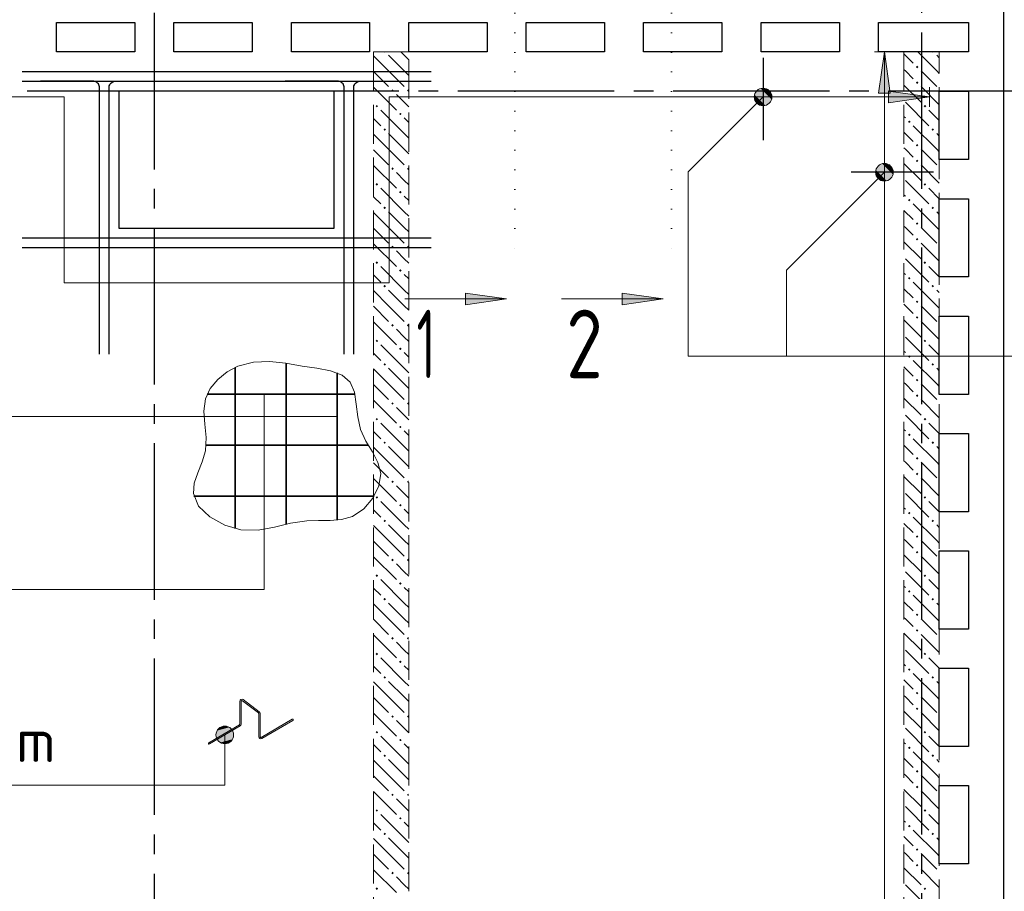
# Model space of a CAD drawing. Header units: millimetres. Extents: x 0 to 45010, y 0 to 29700.
# Tile 5 of 13: x 9422 to 14452, y 19360 to 23815. Entities that reach past the tile are written whole.
import ezdxf

# ---------------------------------------------------------------- set-up
doc = ezdxf.new("R2010")
doc.units = ezdxf.units.MM
for name, pattern in [('______2', [270, 200, -70]), ('______5', [1100, 800, -100, 100, -100]), ('______9', [100, 0, -100])]:
    doc.linetypes.add(name, pattern=pattern)
for name, color, linetype, lineweight in [('ЖБ Перекрытие верхний уровень', 7, 'Continuous', 35), ('ЖБ Стена верхний уровень', 7, 'Continuous', 35), ('Обрамление проемов стержнями', 7, 'Continuous', 25), ('Общий01', 7, 'Continuous', 13), ('Оси', 40, '______5', 18), ('Позиционная метка линия выноска', 7, 'Continuous', 13), ('Позиционная метка номер позиции', 7, 'Continuous', 13), ('Узлы символ', 7, 'Continuous', 25)]:
    doc.layers.add(name, color=color, linetype=linetype, lineweight=lineweight)
doc.layers.add('Обрамление П-обр. равн.', color=7, linetype='Continuous', lineweight=25, true_color=0x5f1e0f)
doc.layers.add('Фиксатор', color=7, linetype='Continuous', lineweight=13, true_color=0x494949)
doc.styles.add('ISOCPEUR', font='txt')

msp = doc.modelspace()

# ---------------------------------------------------------------- hatches: boundary and pattern name
at = {"layer": 'ЖБ Стена верхний уровень', "linetype": 'Continuous', "lineweight": 18, "transparency": 33554687}
for points in [[(11290.3, 23650), (11287, 23646.6), (11283.6, 23650)], [(14090.3, 23650), (14087, 23646.6), (14083.6, 23650)], [(14000.5, 23573.1), (14007, 23579.6), (14013.4, 23573.1), (14007, 23566.6)], [(14000.5, 23493.1), (14007, 23499.6), (14013.4, 23493.1), (14007, 23486.6)], [(11320.5, 23453.1), (11326.9, 23459.6), (11333.4, 23453.1), (11326.9, 23446.6)], [(11400.5, 23453.1), (11407, 23459.6), (11410, 23456.6), (11410, 23449.7), (11407, 23446.6)], [(11240.4, 23373.1), (11246.9, 23379.6), (11253.4, 23373.1), (11246.9, 23366.6)], [(14040.4, 23373.1), (14046.9, 23379.6), (14053.5, 23373.1), (14046.9, 23366.6)], [(11360.4, 23333.1), (11366.9, 23339.6), (11373.5, 23333.1), (11366.9, 23326.6)], [(13960.4, 23293.1), (13966.9, 23299.6), (13973.5, 23293.1), (13966.9, 23286.6)], [(11280.5, 23253.1), (11287, 23259.6), (11293.5, 23253.1), (11287, 23246.6)], [(14080.5, 23253.1), (14087, 23259.6), (14093.5, 23253.1), (14087, 23246.6)], [(14000.5, 23173.1), (14007, 23179.6), (14013.4, 23173.1), (14007, 23166.6)], [(14000.5, 23093.1), (14007, 23099.6), (14013.4, 23093.1), (14007, 23086.6)], [(11320.5, 23053.1), (11326.9, 23059.6), (11333.4, 23053.1), (11326.9, 23046.6)], [(11400.5, 23053.1), (11407, 23059.6), (11410, 23056.6), (11410, 23049.7), (11407, 23046.6)], [(11240.4, 22973.1), (11246.9, 22979.6), (11253.4, 22973.1), (11246.9, 22966.6)], [(11360.4, 22933.1), (11366.9, 22939.6), (11373.5, 22933.1), (11366.9, 22926.6)], [(14040.4, 22973.1), (14046.9, 22979.6), (14053.5, 22973.1), (14046.9, 22966.6)], [(13960.4, 22893.1), (13966.9, 22899.6), (13973.5, 22893.1), (13966.9, 22886.6)], [(11280.5, 22853.1), (11287, 22859.6), (11293.5, 22853.1), (11287, 22846.6)], [(14080.5, 22853.1), (14087, 22859.6), (14093.5, 22853.1), (14087, 22846.6)], [(14000.5, 22773.1), (14007, 22779.6), (14013.4, 22773.1), (14007, 22766.6)], [(14000.5, 22693.1), (14007, 22699.6), (14013.4, 22693.1), (14007, 22686.6)], [(11320.5, 22653.1), (11326.9, 22659.6), (11333.4, 22653.1), (11326.9, 22646.6)], [(11400.5, 22653.1), (11407, 22659.6), (11410, 22656.6), (11410, 22649.7), (11407, 22646.6)], [(11240.4, 22573.1), (11246.9, 22579.6), (11253.4, 22573.1), (11246.9, 22566.6)], [(11360.4, 22533.1), (11366.9, 22539.6), (11373.5, 22533.1), (11366.9, 22526.6)], [(14040.4, 22573.1), (14046.9, 22579.6), (14053.5, 22573.1), (14046.9, 22566.6)], [(13960.4, 22493.1), (13966.9, 22499.6), (13973.5, 22493.1), (13966.9, 22486.6)], [(11280.5, 22453.1), (11287, 22459.6), (11293.5, 22453.1), (11287, 22446.6)], [(14080.5, 22453.1), (14087, 22459.6), (14093.5, 22453.1), (14087, 22446.6)], [(14000.5, 22373.1), (14007, 22379.6), (14013.4, 22373.1), (14007, 22366.6)], [(14000.5, 22293.1), (14007, 22299.6), (14013.4, 22293.1), (14007, 22286.6)], [(11320.5, 22253.1), (11326.9, 22259.6), (11333.4, 22253.1), (11326.9, 22246.6)], [(11400.5, 22253.1), (11407, 22259.6), (11410, 22256.6), (11410, 22249.7), (11407, 22246.6)], [(11240.4, 22173.1), (11246.9, 22179.6), (11253.4, 22173.1), (11246.9, 22166.6)], [(11360.4, 22133.1), (11366.9, 22139.6), (11373.5, 22133.1), (11366.9, 22126.6)], [(14040.4, 22173.1), (14046.9, 22179.6), (14053.5, 22173.1), (14046.9, 22166.6)], [(13960.4, 22093.1), (13966.9, 22099.6), (13973.5, 22093.1), (13966.9, 22086.6)], [(11280.5, 22053.1), (11287, 22059.6), (11293.5, 22053.1), (11287, 22046.6)], [(14080.5, 22053.1), (14087, 22059.6), (14093.5, 22053.1), (14087, 22046.6)], [(14000.5, 21973.1), (14007, 21979.6), (14013.4, 21973.1), (14007, 21966.6)], [(14000.5, 21893.1), (14007, 21899.6), (14013.4, 21893.1), (14007, 21886.6)], [(11320.5, 21853.1), (11326.9, 21859.6), (11333.4, 21853.1), (11326.9, 21846.6)], [(11400.5, 21853.1), (11407, 21859.6), (11410, 21856.6), (11410, 21849.7), (11407, 21846.6)], [(11240.4, 21773.1), (11246.9, 21779.6), (11253.4, 21773.1), (11246.9, 21766.6)], [(11360.4, 21733.1), (11366.9, 21739.6), (11373.5, 21733.1), (11366.9, 21726.6)], [(14040.4, 21773.1), (14046.9, 21779.6), (14053.5, 21773.1), (14046.9, 21766.6)], [(13960.4, 21693.1), (13966.9, 21699.6), (13973.5, 21693.1), (13966.9, 21686.6)], [(11280.5, 21653.1), (11287, 21659.6), (11293.5, 21653.1), (11287, 21646.6)], [(14080.5, 21653.1), (14087, 21659.6), (14093.5, 21653.1), (14087, 21646.6)], [(14000.5, 21573.1), (14007, 21579.6), (14013.4, 21573.1), (14007, 21566.6)], [(14000.5, 21493.1), (14007, 21499.6), (14013.4, 21493.1), (14007, 21486.6)], [(11320.5, 21453.1), (11326.9, 21459.6), (11333.4, 21453.1), (11326.9, 21446.6)], [(11400.5, 21453.1), (11407, 21459.6), (11410, 21456.6), (11410, 21449.7), (11407, 21446.6)], [(11240.4, 21373.1), (11246.9, 21379.6), (11253.4, 21373.1), (11246.9, 21366.6)], [(14040.4, 21373.1), (14046.9, 21379.6), (14053.5, 21373.1), (14046.9, 21366.6)], [(11360.4, 21333.1), (11366.9, 21339.6), (11373.5, 21333.1), (11366.9, 21326.6)], [(13960.4, 21293.1), (13966.9, 21299.6), (13973.5, 21293.1), (13966.9, 21286.6)], [(11280.5, 21253.1), (11287, 21259.6), (11293.5, 21253.1), (11287, 21246.6)], [(14080.5, 21253.1), (14087, 21259.6), (14093.5, 21253.1), (14087, 21246.6)], [(14000.5, 21173.1), (14007, 21179.6), (14013.4, 21173.1), (14007, 21166.6)], [(14000.5, 21093.1), (14007, 21099.6), (14013.4, 21093.1), (14007, 21086.6)], [(11320.5, 21053.1), (11326.9, 21059.6), (11333.4, 21053.1), (11326.9, 21046.6)], [(11400.5, 21053.1), (11407, 21059.6), (11410, 21056.6), (11410, 21049.7), (11407, 21046.6)], [(11240.4, 20973.1), (11246.9, 20979.6), (11253.4, 20973.1), (11246.9, 20966.6)], [(14040.4, 20973.1), (14046.9, 20979.6), (14053.5, 20973.1), (14046.9, 20966.6)], [(11360.4, 20933.1), (11366.9, 20939.6), (11373.5, 20933.1), (11366.9, 20926.6)], [(13960.4, 20893.1), (13966.9, 20899.6), (13973.5, 20893.1), (13966.9, 20886.6)], [(11280.5, 20853.1), (11287, 20859.6), (11293.5, 20853.1), (11287, 20846.6)], [(14080.5, 20853.1), (14087, 20859.6), (14093.5, 20853.1), (14087, 20846.6)], [(14000.5, 20773.1), (14007, 20779.6), (14013.4, 20773.1), (14007, 20766.6)], [(14000.5, 20693.1), (14007, 20699.6), (14013.4, 20693.1), (14007, 20686.6)], [(11320.5, 20653.1), (11326.9, 20659.6), (11333.4, 20653.1), (11326.9, 20646.6)], [(11400.5, 20653.1), (11407, 20659.6), (11410, 20656.6), (11410, 20649.7), (11407, 20646.6)], [(11240.4, 20573.1), (11246.9, 20579.6), (11253.4, 20573.1), (11246.9, 20566.6)], [(14040.4, 20573.1), (14046.9, 20579.6), (14053.5, 20573.1), (14046.9, 20566.6)], [(11360.4, 20533.1), (11366.9, 20539.6), (11373.5, 20533.1), (11366.9, 20526.6)], [(13960.4, 20493.1), (13966.9, 20499.6), (13973.5, 20493.1), (13966.9, 20486.6)], [(11280.5, 20453.1), (11287, 20459.6), (11293.5, 20453.1), (11287, 20446.6)], [(14080.5, 20453.1), (14087, 20459.6), (14093.5, 20453.1), (14087, 20446.6)], [(14000.5, 20373.1), (14007, 20379.6), (14013.4, 20373.1), (14007, 20366.6)], [(14000.5, 20293.1), (14007, 20299.6), (14013.4, 20293.1), (14007, 20286.6)], [(11320.5, 20253.1), (11326.9, 20259.6), (11333.4, 20253.1), (11326.9, 20246.6)], [(11400.5, 20253.1), (11407, 20259.6), (11410, 20256.6), (11410, 20249.7), (11407, 20246.6)], [(11240.4, 20173.1), (11246.9, 20179.6), (11253.4, 20173.1), (11246.9, 20166.6)], [(14040.4, 20173.1), (14046.9, 20179.6), (14053.5, 20173.1), (14046.9, 20166.6)], [(11360.4, 20133.1), (11366.9, 20139.6), (11373.5, 20133.1), (11366.9, 20126.6)], [(13960.4, 20093.1), (13966.9, 20099.6), (13973.5, 20093.1), (13966.9, 20086.6)], [(11280.5, 20053.1), (11287, 20059.6), (11293.5, 20053.1), (11287, 20046.6)], [(14080.5, 20053.1), (14087, 20059.6), (14093.5, 20053.1), (14087, 20046.6)], [(14000.5, 19973.1), (14007, 19979.6), (14013.4, 19973.1), (14007, 19966.6)], [(14000.5, 19893.1), (14007, 19899.6), (14013.4, 19893.1), (14007, 19886.6)], [(11320.5, 19853.1), (11326.9, 19859.6), (11333.4, 19853.1), (11326.9, 19846.6)], [(11400.5, 19853.1), (11407, 19859.6), (11410, 19856.6), (11410, 19849.7), (11407, 19846.6)], [(11240.4, 19773.1), (11246.9, 19779.6), (11253.4, 19773.1), (11246.9, 19766.6)], [(14040.4, 19773.1), (14046.9, 19779.6), (14053.5, 19773.1), (14046.9, 19766.6)], [(11360.4, 19733.1), (11366.9, 19739.6), (11373.5, 19733.1), (11366.9, 19726.6)], [(13960.4, 19693.1), (13966.9, 19699.6), (13973.5, 19693.1), (13966.9, 19686.6)], [(11280.5, 19653.1), (11287, 19659.6), (11293.5, 19653.1), (11287, 19646.6)], [(14080.5, 19653.1), (14087, 19659.6), (14093.5, 19653.1), (14087, 19646.6)], [(14000.5, 19573.1), (14007, 19579.6), (14013.4, 19573.1), (14007, 19566.6)], [(14000.5, 19493.1), (14007, 19499.6), (14013.4, 19493.1), (14007, 19486.6)], [(11320.5, 19453.1), (11326.9, 19459.6), (11333.4, 19453.1), (11326.9, 19446.6)], [(11400.5, 19453.1), (11407, 19459.6), (11410, 19456.6), (11410, 19449.7), (11407, 19446.6)], [(11240.4, 19373.1), (11246.9, 19379.6), (11253.4, 19373.1), (11246.9, 19366.6)], [(14040.4, 19373.1), (14046.9, 19379.6), (14053.5, 19373.1), (14046.9, 19366.6)]]:
    msp.add_hatch(color=7, dxfattribs=at).paths.add_polyline_path(points, flags=16)
at = {"layer": 'Позиционная метка линия выноска', "linetype": 'Continuous', "lineweight": 13, "transparency": 33554687}
for points in [[(13870, 23440), (13840, 23650), (13810, 23440)], [(13860, 23390), (14070, 23420), (13860, 23450)]]:
    msp.add_hatch(color=7, dxfattribs=at).paths.add_polyline_path(points)
at = {"layer": 'Позиционная метка номер позиции', "linetype": 'Continuous', "lineweight": 13, "transparency": 33554687}
for points in [[(13251.8, 23388.2), (13188.2, 23451.8), (13176.7, 23431.5)], [(13263.3, 23408.5), (13208.5, 23463.3), (13188.2, 23451.8)], [(13263.3, 23408.5), (13188.2, 23451.8), (13251.8, 23388.2)], [(13263.3, 23431.5), (13231.5, 23463.3), (13208.5, 23463.3)], [(13263.3, 23431.5), (13208.5, 23463.3), (13263.3, 23408.5)], [(13231.5, 23463.3), (13263.3, 23431.5), (13251.8, 23451.8)], [(13251.8, 23388.2), (13176.7, 23431.5), (13231.5, 23376.7)], [(13231.5, 23376.7), (13176.7, 23431.5), (13176.7, 23408.5)], [(13231.5, 23376.7), (13176.7, 23408.5), (13208.5, 23376.7)], [(13208.5, 23376.7), (13176.7, 23408.5), (13188.2, 23388.2)], [(13871.8, 23003.2), (13808.2, 23066.8), (13796.7, 23046.5)], [(13871.8, 23003.2), (13796.7, 23046.5), (13851.5, 22991.7)], [(13851.5, 22991.7), (13796.7, 23046.5), (13796.7, 23023.5)], [(13883.3, 23023.5), (13828.5, 23078.3), (13808.2, 23066.8)], [(13883.3, 23023.5), (13808.2, 23066.8), (13871.8, 23003.2)], [(13883.3, 23046.5), (13851.5, 23078.3), (13828.5, 23078.3)], [(13883.3, 23046.5), (13828.5, 23078.3), (13883.3, 23023.5)], [(13851.5, 23078.3), (13883.3, 23046.5), (13871.8, 23066.8)], [(13851.5, 22991.7), (13796.7, 23023.5), (13828.5, 22991.7)], [(13828.5, 22991.7), (13796.7, 23023.5), (13808.2, 23003.2)], [(10508.7, 20181.8), (10431.3, 20181.8), (10425, 20159.3)], [(10508.7, 20181.8), (10425, 20159.3), (10515, 20159.3)], [(10492.5, 20198), (10447.5, 20198), (10431.3, 20181.8)], [(10492.5, 20198), (10431.3, 20181.8), (10508.7, 20181.8)], [(10447.5, 20198), (10492.5, 20198), (10470, 20204.3)], [(10515, 20159.3), (10425, 20159.3), (10431.3, 20136.8)], [(10515, 20159.3), (10431.3, 20136.8), (10508.7, 20136.8)], [(10508.7, 20136.8), (10431.3, 20136.8), (10447.5, 20120.6)], [(10508.7, 20136.8), (10447.5, 20120.6), (10492.5, 20120.6)], [(10492.5, 20120.6), (10447.5, 20120.6), (10470, 20114.3)]]:
    msp.add_hatch(color=7, dxfattribs=at).paths.add_polyline_path(points)
at = {"layer": 'Узлы символ', "linetype": 'Continuous', "lineweight": 13, "transparency": 33554687}
for points in [[(11699.8, 22418), (11909.8, 22388), (11699.8, 22358)], [(12499.8, 22418), (12709.8, 22388), (12499.8, 22358)]]:
    msp.add_hatch(color=7, dxfattribs=at).paths.add_polyline_path(points, flags=16)

# ---------------------------------------------------------------- linework, layer by layer
at = {"layer": 'ЖБ Перекрытие верхний уровень', "color": 7, "linetype": 'Continuous', "lineweight": 25, "transparency": 33554687}
for p, q in [((14450, 23800), (14450, 25400)), ((9610, 23650), (9610, 23800)), ((9610, 23800), (10010, 23800)), ((10010, 23800), (10010, 23650)), ((10210, 23650), (10210, 23800)), ((10210, 23800), (10610, 23800)), ((10610, 23800), (10610, 23650)), ((10810, 23650), (10810, 23800)), ((10810, 23800), (11210, 23800)), ((11210, 23800), (11210, 23650)), ((11410, 23650), (11410, 23800)), ((11410, 23800), (11810, 23800)), ((11810, 23800), (11810, 23650)), ((12010, 23650), (12010, 23800)), ((12010, 23800), (12410, 23800)), ((12410, 23800), (12410, 23650)), ((12610, 23650), (12610, 23800)), ((12610, 23800), (13010, 23800)), ((13010, 23800), (13010, 23650)), ((13210, 23650), (13210, 23800)), ((13210, 23800), (13610, 23800)), ((13610, 23800), (13610, 23650)), ((13810, 23650), (13810, 23800)), ((13810, 23800), (14270, 23800)), ((14270, 23800), (14270, 23650)), ((14450, 17540), (14450, 23800)), ((10010, 23650), (9610, 23650)), ((10610, 23650), (10210, 23650)), ((11210, 23650), (10810, 23650)), ((11810, 23650), (11410, 23650)), ((12410, 23650), (12010, 23650)), ((13010, 23650), (12610, 23650)), ((13610, 23650), (13210, 23650)), ((14270, 23650), (13810, 23650)), ((11029.3, 23450), (9929.3, 23450)), ((9929.3, 23450), (9929.3, 22750)), ((11029.3, 22750), (11029.3, 23450)), ((14120, 23100), (14120, 23450)), ((14120, 23450), (14270, 23450)), ((14270, 23450), (14270, 23100)), ((14270, 23100), (14120, 23100)), ((14120, 22500), (14120, 22900)), ((14120, 22900), (14270, 22900)), ((14270, 22900), (14270, 22500)), ((9929.3, 22750), (11029.3, 22750)), ((14270, 22500), (14120, 22500)), ((14120, 21900), (14120, 22300)), ((14120, 22300), (14270, 22300)), ((14270, 22300), (14270, 21900)), ((14270, 21900), (14120, 21900)), ((14120, 21300), (14120, 21700)), ((14120, 21700), (14270, 21700)), ((14270, 21700), (14270, 21300)), ((14270, 21300), (14120, 21300)), ((14120, 20700), (14120, 21100)), ((14120, 21100), (14270, 21100)), ((14270, 21100), (14270, 20700)), ((14270, 20700), (14120, 20700)), ((14120, 20100), (14120, 20500)), ((14120, 20500), (14270, 20500)), ((14270, 20500), (14270, 20100)), ((14270, 20100), (14120, 20100)), ((14120, 19500), (14120, 19900)), ((14120, 19900), (14270, 19900)), ((14270, 19900), (14270, 19500)), ((14270, 19500), (14120, 19500))]:
    msp.add_line(p, q, dxfattribs=at)
at = {"layer": 'ЖБ Стена верхний уровень', "color": 251, "linetype": '______2', "lineweight": 13, "true_color": 0x656565, "transparency": 33554687}
for p, q in [((11230, 23650), (11230, 18050)), ((11410, 23650), (11230, 23650)), ((11410, 18550), (11410, 23650)), ((13940, 23650), (13940, 18550)), ((14120, 23650), (13940, 23650)), ((14120, 17870), (14120, 23650))]:
    msp.add_line(p, q, dxfattribs=at)
at = {"layer": 'ЖБ Стена верхний уровень', "color": 9, "linetype": 'Continuous', "lineweight": 18, "true_color": 0xc7c7c7, "transparency": 33554687}
for p, q in [((11387, 23633.1), (11370.1, 23650)), ((14107, 23553.1), (14010.1, 23650)), ((11307, 23553.1), (11230, 23630.1)), ((11307, 23633.1), (11387, 23553.1)), ((11387, 23633.1), (11410, 23610.1)), ((13940, 23640.1), (13987, 23593.1)), ((14107, 23633.1), (14120, 23620.1)), ((11230, 23550.1), (11307, 23473.1)), ((11307, 23553.1), (11387, 23473.1)), ((11387, 23553.1), (11410, 23530.1)), ((13946.9, 23553.1), (13940, 23560.1)), ((13987, 23513.1), (13946.9, 23553.1)), ((14026.9, 23553.1), (14107, 23473.1)), ((14107, 23553.1), (14120, 23540.1)), ((11230, 23470.1), (11346.9, 23353.1)), ((13940, 23480.1), (14026.9, 23393.1)), ((14026.9, 23473.1), (14120, 23380.1)), ((11387, 23393.1), (11346.9, 23433.1)), ((11410, 23370.1), (11387, 23393.1)), ((13946.9, 23393.1), (14066.9, 23273.1)), ((11387, 23233.1), (11266.9, 23353.1)), ((14120, 23300.1), (14066.9, 23353.1)), ((11230, 23310.1), (11266.9, 23273.1)), ((11387, 23313.1), (11410, 23290.1)), ((13940, 23320.1), (13946.9, 23313.1)), ((14107, 23153.1), (13987, 23273.1)), ((11307, 23153.1), (11230, 23230.1)), ((11307, 23233.1), (11387, 23153.1)), ((11387, 23233.1), (11410, 23210.1)), ((13940, 23240.1), (13987, 23193.1)), ((14107, 23233.1), (14120, 23220.1)), ((11230, 23150.1), (11307, 23073.1)), ((11307, 23153.1), (11387, 23073.1)), ((11387, 23153.1), (11410, 23130.1)), ((13946.9, 23153.1), (13940, 23160.1)), ((13987, 23113.1), (13946.9, 23153.1)), ((14026.9, 23153.1), (14107, 23073.1)), ((14107, 23153.1), (14120, 23140.1)), ((11230, 23070.1), (11346.9, 22953.1)), ((13940, 23080.1), (14026.9, 22993.1)), ((14026.9, 23073.1), (14120, 22980.1)), ((11387, 22993.1), (11346.9, 23033.1)), ((11410, 22970.1), (11387, 22993.1)), ((13946.9, 22993.1), (14066.9, 22873.1)), ((11387, 22833.1), (11266.9, 22953.1)), ((14120, 22900.1), (14066.9, 22953.1)), ((11230, 22910.1), (11266.9, 22873.1)), ((11387, 22913.1), (11410, 22890.1)), ((13940, 22920.1), (13946.9, 22913.1)), ((13940, 22840.1), (13987, 22793.1)), ((14107, 22753.1), (13987, 22873.1)), ((11307, 22753.1), (11230, 22830.1)), ((11307, 22833.1), (11387, 22753.1)), ((11387, 22833.1), (11410, 22810.1)), ((14107, 22833.1), (14120, 22820.1)), ((11230, 22750.1), (11307, 22673.1)), ((11307, 22753.1), (11387, 22673.1)), ((11387, 22753.1), (11410, 22730.1)), ((13946.9, 22753.1), (13940, 22760.1)), ((13987, 22713.1), (13946.9, 22753.1)), ((14026.9, 22753.1), (14107, 22673.1)), ((14107, 22753.1), (14120, 22740.1)), ((11230, 22670.1), (11346.9, 22553.1)), ((13940, 22680.1), (14026.9, 22593.1)), ((14026.9, 22673.1), (14120, 22580.1)), ((11387, 22593.1), (11346.9, 22633.1)), ((11410, 22570.1), (11387, 22593.1)), ((13946.9, 22593.1), (14066.9, 22473.1)), ((11387, 22433.1), (11266.9, 22553.1)), ((14120, 22500.1), (14066.9, 22553.1)), ((11230, 22510.1), (11266.9, 22473.1)), ((11387, 22513.1), (11410, 22490.1)), ((13940, 22520.1), (13946.9, 22513.1)), ((13940, 22440.1), (13987, 22393.1)), ((14107, 22353.1), (13987, 22473.1)), ((11307, 22353.1), (11230, 22430.1)), ((11307, 22433.1), (11387, 22353.1)), ((11387, 22433.1), (11410, 22410.1)), ((14107, 22433.1), (14120, 22420.1)), ((11230, 22350.1), (11307, 22273.1)), ((11307, 22353.1), (11387, 22273.1)), ((11387, 22353.1), (11410, 22330.1)), ((13946.9, 22353.1), (13940, 22360.1)), ((13987, 22313.1), (13946.9, 22353.1)), ((14026.9, 22353.1), (14107, 22273.1)), ((14107, 22353.1), (14120, 22340.1)), ((11230, 22270.1), (11346.9, 22153.1)), ((13940, 22280.1), (14026.9, 22193.1)), ((14026.9, 22273.1), (14120, 22180.1)), ((11387, 22193.1), (11346.9, 22233.1)), ((11410, 22170.1), (11387, 22193.1)), ((13946.9, 22193.1), (14066.9, 22073.1)), ((11387, 22033.1), (11266.9, 22153.1)), ((14120, 22100.1), (14066.9, 22153.1)), ((11230, 22110.1), (11266.9, 22073.1)), ((11387, 22113.1), (11410, 22090.1)), ((13940, 22120.1), (13946.9, 22113.1)), ((11307, 22033.1), (11387, 21953.1)), ((11387, 22033.1), (11410, 22010.1)), ((13940, 22040.1), (13987, 21993.1)), ((14107, 21953.1), (13987, 22073.1)), ((14107, 22033.1), (14120, 22020.1)), ((11307, 21953.1), (11230, 22030.1)), ((11230, 21950.1), (11307, 21873.1)), ((11307, 21953.1), (11387, 21873.1)), ((11387, 21953.1), (11410, 21930.1)), ((13946.9, 21953.1), (13940, 21960.1)), ((13987, 21913.1), (13946.9, 21953.1)), ((14026.9, 21953.1), (14107, 21873.1)), ((14107, 21953.1), (14120, 21940.1)), ((11230, 21870.1), (11346.9, 21753.1)), ((11387, 21793.1), (11346.9, 21833.1)), ((13940, 21880.1), (14026.9, 21793.1)), ((14026.9, 21873.1), (14120, 21780.1)), ((11410, 21770.1), (11387, 21793.1)), ((13946.9, 21793.1), (14066.9, 21673.1)), ((11387, 21633.1), (11266.9, 21753.1)), ((14120, 21700.1), (14066.9, 21753.1)), ((11230, 21710.1), (11266.9, 21673.1)), ((11387, 21713.1), (11410, 21690.1)), ((13940, 21720.1), (13946.9, 21713.1)), ((11307, 21633.1), (11387, 21553.1)), ((11387, 21633.1), (11410, 21610.1)), ((13940, 21640.1), (13987, 21593.1)), ((14107, 21553.1), (13987, 21673.1)), ((14107, 21633.1), (14120, 21620.1)), ((11307, 21553.1), (11230, 21630.1)), ((11230, 21550.1), (11307, 21473.1)), ((11307, 21553.1), (11387, 21473.1)), ((11387, 21553.1), (11410, 21530.1)), ((13946.9, 21553.1), (13940, 21560.1)), ((13987, 21513.1), (13946.9, 21553.1)), ((14026.9, 21553.1), (14107, 21473.1)), ((14107, 21553.1), (14120, 21540.1)), ((13940, 21480.1), (14026.9, 21393.1)), ((11230, 21470.1), (11346.9, 21353.1)), ((11387, 21393.1), (11346.9, 21433.1)), ((14026.9, 21473.1), (14120, 21380.1)), ((11410, 21370.1), (11387, 21393.1)), ((13946.9, 21393.1), (14066.9, 21273.1)), ((11387, 21233.1), (11266.9, 21353.1)), ((14120, 21300.1), (14066.9, 21353.1)), ((11230, 21310.1), (11266.9, 21273.1)), ((11387, 21313.1), (11410, 21290.1)), ((13940, 21320.1), (13946.9, 21313.1)), ((11307, 21153.1), (11230, 21230.1)), ((11307, 21233.1), (11387, 21153.1)), ((11387, 21233.1), (11410, 21210.1)), ((13940, 21240.1), (13987, 21193.1)), ((14107, 21153.1), (13987, 21273.1)), ((14107, 21233.1), (14120, 21220.1)), ((11230, 21150.1), (11307, 21073.1)), ((11307, 21153.1), (11387, 21073.1)), ((11387, 21153.1), (11410, 21130.1)), ((13946.9, 21153.1), (13940, 21160.1)), ((13987, 21113.1), (13946.9, 21153.1)), ((14026.9, 21153.1), (14107, 21073.1)), ((14107, 21153.1), (14120, 21140.1)), ((13940, 21080.1), (14026.9, 20993.1)), ((11230, 21070.1), (11346.9, 20953.1)), ((11387, 20993.1), (11346.9, 21033.1)), ((14026.9, 21073.1), (14120, 20980.1)), ((11410, 20970.1), (11387, 20993.1)), ((13946.9, 20993.1), (14066.9, 20873.1)), ((11387, 20833.1), (11266.9, 20953.1)), ((14120, 20900.1), (14066.9, 20953.1)), ((11230, 20910.1), (11266.9, 20873.1)), ((11387, 20913.1), (11410, 20890.1)), ((13940, 20920.1), (13946.9, 20913.1)), ((11307, 20753.1), (11230, 20830.1)), ((11307, 20833.1), (11387, 20753.1)), ((11387, 20833.1), (11410, 20810.1)), ((13940, 20840.1), (13987, 20793.1)), ((14107, 20753.1), (13987, 20873.1)), ((14107, 20833.1), (14120, 20820.1)), ((11230, 20750.1), (11307, 20673.1)), ((11307, 20753.1), (11387, 20673.1)), ((11387, 20753.1), (11410, 20730.1)), ((13946.9, 20753.1), (13940, 20760.1)), ((13987, 20713.1), (13946.9, 20753.1)), ((14026.9, 20753.1), (14107, 20673.1)), ((14107, 20753.1), (14120, 20740.1)), ((13940, 20680.1), (14026.9, 20593.1)), ((11230, 20670.1), (11346.9, 20553.1)), ((11387, 20593.1), (11346.9, 20633.1)), ((14026.9, 20673.1), (14120, 20580.1)), ((11410, 20570.1), (11387, 20593.1)), ((13946.9, 20593.1), (14066.9, 20473.1)), ((11387, 20433.1), (11266.9, 20553.1)), ((14120, 20500.1), (14066.9, 20553.1)), ((11230, 20510.1), (11266.9, 20473.1)), ((11387, 20513.1), (11410, 20490.1)), ((13940, 20520.1), (13946.9, 20513.1)), ((11307, 20353.1), (11230, 20430.1)), ((11307, 20433.1), (11387, 20353.1)), ((11387, 20433.1), (11410, 20410.1)), ((13940, 20440.1), (13987, 20393.1)), ((14107, 20353.1), (13987, 20473.1)), ((14107, 20433.1), (14120, 20420.1)), ((11230, 20350.1), (11307, 20273.1)), ((11307, 20353.1), (11387, 20273.1)), ((11387, 20353.1), (11410, 20330.1)), ((13946.9, 20353.1), (13940, 20360.1)), ((13987, 20313.1), (13946.9, 20353.1)), ((14026.9, 20353.1), (14107, 20273.1)), ((14107, 20353.1), (14120, 20340.1)), ((13940, 20280.1), (14026.9, 20193.1)), ((14026.9, 20273.1), (14120, 20180.1)), ((11230, 20270.1), (11346.9, 20153.1)), ((11387, 20193.1), (11346.9, 20233.1)), ((11410, 20170.1), (11387, 20193.1)), ((13946.9, 20193.1), (14066.9, 20073.1)), ((11387, 20033.1), (11266.9, 20153.1)), ((14120, 20100.1), (14066.9, 20153.1)), ((11230, 20110.1), (11266.9, 20073.1)), ((11387, 20113.1), (11410, 20090.1)), ((13940, 20120.1), (13946.9, 20113.1)), ((14107, 19953.1), (13987, 20073.1)), ((11307, 19953.1), (11230, 20030.1)), ((11307, 20033.1), (11387, 19953.1)), ((11387, 20033.1), (11410, 20010.1)), ((13940, 20040.1), (13987, 19993.1)), ((14107, 20033.1), (14120, 20020.1)), ((11230, 19950.1), (11307, 19873.1)), ((11307, 19953.1), (11387, 19873.1)), ((11387, 19953.1), (11410, 19930.1)), ((13946.9, 19953.1), (13940, 19960.1)), ((13987, 19913.1), (13946.9, 19953.1)), ((14026.9, 19953.1), (14107, 19873.1)), ((14107, 19953.1), (14120, 19940.1)), ((11230, 19870.1), (11346.9, 19753.1)), ((13940, 19880.1), (14026.9, 19793.1)), ((14026.9, 19873.1), (14120, 19780.1)), ((11387, 19793.1), (11346.9, 19833.1)), ((11410, 19770.1), (11387, 19793.1)), ((13946.9, 19793.1), (14066.9, 19673.1)), ((11387, 19633.1), (11266.9, 19753.1)), ((13940, 19720.1), (13946.9, 19713.1)), ((14120, 19700.1), (14066.9, 19753.1)), ((11230, 19710.1), (11266.9, 19673.1)), ((11387, 19713.1), (11410, 19690.1)), ((14107, 19553.1), (13987, 19673.1)), ((11307, 19553.1), (11230, 19630.1)), ((11307, 19633.1), (11387, 19553.1)), ((11387, 19633.1), (11410, 19610.1)), ((13940, 19640.1), (13987, 19593.1)), ((14107, 19633.1), (14120, 19620.1)), ((11230, 19550.1), (11307, 19473.1)), ((11307, 19553.1), (11387, 19473.1)), ((11387, 19553.1), (11410, 19530.1)), ((13946.9, 19553.1), (13940, 19560.1)), ((13987, 19513.1), (13946.9, 19553.1)), ((14026.9, 19553.1), (14107, 19473.1)), ((14107, 19553.1), (14120, 19540.1)), ((11230, 19470.1), (11346.9, 19353.1)), ((13940, 19480.1), (14026.9, 19393.1)), ((14026.9, 19473.1), (14120, 19380.1)), ((11387, 19393.1), (11346.9, 19433.1)), ((11410, 19370.1), (11387, 19393.1)), ((13946.9, 19393.1), (14066.9, 19273.1))]:
    msp.add_line(p, q, dxfattribs=at)
at = {"layer": 'Обрамление П-обр. равн.', "color": 7, "linetype": 'Continuous', "lineweight": 25, "transparency": 33554687}
for p, q in [((13220, 23620), (13220, 23200)), ((14090, 23035), (13670, 23035))]:
    msp.add_line(p, q, dxfattribs=at)
at = {"layer": 'Обрамление проемов стержнями', "color": 7, "linetype": 'Continuous', "lineweight": 25, "transparency": 33554687}
for p, q in [((9434.3, 23550), (11524.3, 23550)), ((9434.3, 23550), (11524.3, 23550)), ((9434.3, 23500), (11524.3, 23500)), ((9434.3, 23500), (11524.3, 23500)), ((9434.3, 22700), (11524.3, 22700)), ((9434.3, 22700), (11524.3, 22700)), ((9434.3, 22650), (11524.3, 22650)), ((9434.3, 22650), (11524.3, 22650))]:
    msp.add_line(p, q, dxfattribs=at)
for points in [[(9829.3, 22105), (9829.3, 23471.3), (9828.6, 23476.6), (9826.8, 23482.1), (9824, 23487.1), (9820.5, 23491.2), (9816.4, 23494.6), (9811.4, 23497.5), (9805.9, 23499.3), (9800.6, 23500), (9529.3, 23500)], [(9829.3, 22105), (9829.3, 23471.3), (9828.6, 23476.6), (9826.8, 23482.1), (9824, 23487.1), (9820.5, 23491.2), (9816.4, 23494.6), (9811.4, 23497.5), (9805.9, 23499.3), (9800.6, 23500), (9529.3, 23500)], [(9829.3, 22105), (9829.3, 23471.3), (9828.6, 23476.6), (9826.8, 23482.1), (9824, 23487.1), (9820.5, 23491.2), (9816.4, 23494.6), (9811.4, 23497.5), (9805.9, 23499.3), (9800.6, 23500), (9529.3, 23500)], [(9829.3, 22105), (9829.3, 23471.3), (9828.6, 23476.6), (9826.8, 23482.1), (9824, 23487.1), (9820.5, 23491.2), (9816.4, 23494.6), (9811.4, 23497.5), (9805.9, 23499.3), (9800.6, 23500), (9529.3, 23500)], [(9879.3, 22105), (9879.3, 23471.3), (9880.1, 23476.6), (9881.9, 23482.1), (9884.7, 23487.1), (9888.1, 23491.2), (9892.2, 23494.6), (9897.2, 23497.5), (9902.7, 23499.3), (9908, 23500), (10179.3, 23500)], [(9879.3, 22105), (9879.3, 23471.3), (9880.1, 23476.6), (9881.9, 23482.1), (9884.7, 23487.1), (9888.1, 23491.2), (9892.2, 23494.6), (9897.2, 23497.5), (9902.7, 23499.3), (9908, 23500), (10179.3, 23500)], [(9879.3, 22105), (9879.3, 23471.3), (9880.1, 23476.6), (9881.9, 23482.1), (9884.7, 23487.1), (9888.1, 23491.2), (9892.2, 23494.6), (9897.2, 23497.5), (9902.7, 23499.3), (9908, 23500), (10179.3, 23500)], [(9879.3, 22105), (9879.3, 23471.3), (9880.1, 23476.6), (9881.9, 23482.1), (9884.7, 23487.1), (9888.1, 23491.2), (9892.2, 23494.6), (9897.2, 23497.5), (9902.7, 23499.3), (9908, 23500), (10179.3, 23500)], [(11079.3, 22105), (11079.3, 23471.3), (11078.6, 23476.6), (11076.8, 23482.1), (11074, 23487.1), (11070.5, 23491.2), (11066.4, 23494.6), (11061.4, 23497.5), (11055.9, 23499.3), (11050.6, 23500), (10779.3, 23500)], [(11079.3, 22105), (11079.3, 23471.3), (11078.6, 23476.6), (11076.8, 23482.1), (11074, 23487.1), (11070.5, 23491.2), (11066.4, 23494.6), (11061.4, 23497.5), (11055.9, 23499.3), (11050.6, 23500), (10779.3, 23500)], [(11079.3, 22105), (11079.3, 23471.3), (11078.6, 23476.6), (11076.8, 23482.1), (11074, 23487.1), (11070.5, 23491.2), (11066.4, 23494.6), (11061.4, 23497.5), (11055.9, 23499.3), (11050.6, 23500), (10779.3, 23500)], [(11079.3, 22105), (11079.3, 23471.3), (11078.6, 23476.6), (11076.8, 23482.1), (11074, 23487.1), (11070.5, 23491.2), (11066.4, 23494.6), (11061.4, 23497.5), (11055.9, 23499.3), (11050.6, 23500), (10779.3, 23500)], [(11129.3, 22105), (11129.3, 23471.3), (11130.1, 23476.6), (11131.9, 23482.1), (11134.7, 23487.1), (11138.1, 23491.2), (11142.2, 23494.6), (11147.2, 23497.5), (11152.7, 23499.3), (11158, 23500), (11429.3, 23500)], [(11129.3, 22105), (11129.3, 23471.3), (11130.1, 23476.6), (11131.9, 23482.1), (11134.7, 23487.1), (11138.1, 23491.2), (11142.2, 23494.6), (11147.2, 23497.5), (11152.7, 23499.3), (11158, 23500), (11429.3, 23500)], [(11129.3, 22105), (11129.3, 23471.3), (11130.1, 23476.6), (11131.9, 23482.1), (11134.7, 23487.1), (11138.1, 23491.2), (11142.2, 23494.6), (11147.2, 23497.5), (11152.7, 23499.3), (11158, 23500), (11429.3, 23500)], [(11129.3, 22105), (11129.3, 23471.3), (11130.1, 23476.6), (11131.9, 23482.1), (11134.7, 23487.1), (11138.1, 23491.2), (11142.2, 23494.6), (11147.2, 23497.5), (11152.7, 23499.3), (11158, 23500), (11429.3, 23500)]]:
    msp.add_lwpolyline(points, dxfattribs=at)
at = {"layer": 'Общий01', "color": 7, "linetype": 'Continuous', "lineweight": 13, "transparency": 33554687}
for p, q in [((10546.4, 20214.8), (10546.4, 20330.7)), ((10553.8, 20214.8), (10553.8, 20330.7)), ((10559.7, 20333.6), (10642, 20271.4)), ((10564.1, 20339.5), (10646.4, 20277.3)), ((10643.4, 20150.1), (10643.4, 20268.5)), ((10650.8, 20150.1), (10650.8, 20268.5)), ((10656.3, 20146.9), (10814.5, 20239.9)), ((10660, 20140.6), (10818.2, 20233.6)), ((10388, 20119.6), (10544.6, 20211.6)), ((10391.7, 20113.2), (10548.3, 20205.3))]:
    msp.add_line(p, q, dxfattribs=at)
for centre, radius, start, end in [((10557.5, 20330.7), 11, 52.9078, 180), ((10557.5, 20330.7), 3.67, 52.9078, 180), ((10639.7, 20268.5), 11, 0, 52.9078), ((10639.7, 20268.5), 3.67, 0, 52.9078), ((10816.4, 20236.8), 3.67, 300.447, 120.447), ((10542.8, 20214.8), 3.67, 300.447, 0), ((10542.8, 20214.8), 11, 300.447, 0), ((10654.4, 20150.1), 11, 180, 300.447), ((10654.4, 20150.1), 3.67, 180, 300.447), ((10389.9, 20116.4), 3.67, 120.447, 300.447)]:
    msp.add_arc(centre, radius, start, end, dxfattribs=at)
at = {"layer": 'Оси', "color": 8, "linetype": '______5', "lineweight": -3, "transparency": 33554687}
for p, q in [((14030, 25950), (14030, 15450)), ((10110, 24950), (10110, 15450)), ((35560, 23450), (4100, 23450)), ((35560, 23450), (4100, 23450))]:
    msp.add_line(p, q, dxfattribs=at)
at = {"layer": 'Позиционная метка линия выноска', "color": 251, "linetype": 'Continuous', "lineweight": 13, "true_color": 0x494949, "transparency": 33554687}
for p, q in [((13790, 23650), (13890, 23650)), ((13840, 23650), (13810, 23440)), ((13840, 23650), (13840, 23650)), ((13840, 23650), (13840, 23650)), ((13840, 23650), (13840, 23650)), ((13870, 23440), (13840, 23650)), ((14070, 23420), (13860, 23450)), ((13860, 23450), (13860, 23390)), ((14070, 23370), (14070, 23470)), ((13810, 23440), (13870, 23440)), ((13840, 23440), (13840, 23425)), ((13860, 23420), (13845, 23420)), ((13860, 23390), (14070, 23420)), ((14070, 23420), (14070, 23420)), ((14070, 23420), (14070, 23420)), ((14070, 23420), (14070, 23420))]:
    msp.add_line(p, q, dxfattribs=at)
for points in [[(7130, 18150), (12460, 18150), (12460, 18650), (13840, 18650), (13840, 23650)], [(7360, 17920), (7360, 19670), (6380, 19670), (6380, 23420), (9649.3, 23420), (9649.3, 22470), (11309.3, 22470), (11309.3, 23420), (14070, 23420)]]:
    msp.add_lwpolyline(points, dxfattribs=at)
at = {"layer": 'Позиционная метка номер позиции', "color": 7, "linetype": 'Continuous', "lineweight": 13, "transparency": 33554687}
for p, q in [((13188.2, 23451.8), (13188.2, 23451.8)), ((13251.8, 23451.8), (13251.8, 23451.8)), ((13188.2, 23388.2), (13188.2, 23388.2)), ((13251.8, 23388.2), (13251.8, 23388.2)), ((13808.2, 23066.8), (13808.2, 23066.8)), ((13871.8, 23066.8), (13871.8, 23066.8)), ((13808.2, 23003.2), (13808.2, 23003.2)), ((13871.8, 23003.2), (13871.8, 23003.2)), ((7711.5, 21786.6), (11043.7, 21786.6)), ((10470, 20204.3), (10470, 20204.3)), ((10425, 20159.3), (10425, 20159.3)), ((10515, 20159.3), (10515, 20159.3)), ((10470, 20114.3), (10470, 20114.3))]:
    msp.add_line(p, q, dxfattribs=at)
at = {"layer": 'Позиционная метка номер позиции', "color": 7, "linetype": 'Continuous', "lineweight": 35, "transparency": 33554687}
for p, q in [((10522.3, 22037), (10522.3, 21214.4)), ((10783, 22058.3), (10783, 21235.6)), ((11043.7, 22010.1), (11043.7, 21256.9)), ((10379.6, 21900.6), (11134.6, 21900.6)), ((10374.7, 21639.9), (11203.3, 21639.9)), ((10312.1, 21379.2), (11233.8, 21379.2))]:
    msp.add_line(p, q, dxfattribs=at)
at = {"layer": 'Позиционная метка номер позиции', "color": 7, "linetype": 'Continuous', "lineweight": 13, "transparency": 33554687}
for points in [[(13220, 23420), (12837.5, 23037.5), (12837.5, 22095), (16620, 22095)], [(13840, 23035), (13340, 22535), (13340, 22095), (16620, 22095)], [(7711.5, 20903.2), (10671.5, 20903.2), (10671.5, 21900.6)], [(10470, 20159.3), (10470, 19903.2), (7871.5, 19903.2)]]:
    msp.add_lwpolyline(points, dxfattribs=at)
at = {"layer": 'Позиционная метка номер позиции', "color": 7, "linetype": '______2', "lineweight": 13, "transparency": 33554687}
msp.add_lwpolyline([(10865.6, 22043.5), (10781.7, 22058.6), (10698.5, 22067.5), (10616.7, 22064.5), (10537.1, 22043.5), (10482.7, 22014.9), (10434.1, 21976.3), (10395.5, 21929.8), (10371.2, 21877.6), (10363.6, 21814.2), (10368.5, 21747.7), (10374.8, 21679.7), (10371.2, 21611.7), (10354.6, 21554.8), (10332.3, 21499.3), (10314, 21445.5), (10309.4, 21394), (10336.3, 21329.2), (10393.7, 21273.6), (10469.7, 21231.8), (10552.1, 21208.3), (10639.9, 21206.3), (10723.4, 21221), (10805.4, 21240.8), (10888.6, 21254.3), (10947.9, 21255.6), (11007.7, 21255.1), (11066.4, 21259.8), (11122.7, 21276.3), (11180.2, 21314.5), (11227.1, 21368.7), (11257.8, 21431.6), (11266.7, 21495.7), (11252.4, 21552.1), (11223.8, 21606.2), (11190.9, 21661.1), (11163.9, 21720), (11149.5, 21784.6), (11142, 21850.4), (11132.1, 21911.4), (11110.9, 21961.6), (11069.2, 21998.1), (11010.7, 22020.8), (10941, 22034.5), (10865.6, 22043.5)], dxfattribs=at)
at = {"layer": 'Позиционная метка номер позиции', "color": 7, "linetype": 'Continuous', "lineweight": 13, "transparency": 33554687}
for centre in [(13220, 23420), (13840, 23035), (10470, 20159.3)]:
    msp.add_circle(centre, 45, dxfattribs=at)
at = {"layer": 'Узлы символ', "color": 7, "linetype": '______9', "lineweight": 13, "transparency": 33554687}
for p, q in [((11951.4, 25550), (11951.4, 22609.6)), ((12751.4, 25550), (12751.4, 22609.6))]:
    msp.add_line(p, q, dxfattribs=at)
at = {"layer": 'Узлы символ', "color": 7, "linetype": 'Continuous', "lineweight": 13, "transparency": 33554687}
for p, q in [((11909.8, 22388), (11390.6, 22388)), ((11699.8, 22388), (11684.8, 22388)), ((11699.8, 22358), (11699.8, 22418)), ((11699.8, 22418), (11909.8, 22388)), ((11909.8, 22388), (11699.8, 22358)), ((11909.8, 22388), (11909.8, 22388)), ((11909.8, 22388), (11909.8, 22388)), ((11909.8, 22388), (11909.8, 22388)), ((12709.8, 22388), (12190.6, 22388)), ((12499.8, 22388), (12484.8, 22388)), ((12499.8, 22358), (12499.8, 22418)), ((12499.8, 22418), (12709.8, 22388)), ((12709.8, 22388), (12499.8, 22358)), ((12709.8, 22388), (12709.8, 22388)), ((12709.8, 22388), (12709.8, 22388)), ((12709.8, 22388), (12709.8, 22388))]:
    msp.add_line(p, q, dxfattribs=at)

# ---------------------------------------------------------------- texts
at = {"layer": 'Узлы символ', "color": 7, "linetype": 'Continuous', "lineweight": 35, "transparency": 33554687, "char_height": 350, "attachment_point": 7, "style": 'ISOCPEUR'}
for s, insert, width in [('\\W0.78;2', (12214.5, 21982.6), 380.8), ('\\W0.56;1', (11449.5, 21982.6), 272.213)]:
    msp.add_mtext(s, dxfattribs=dict(at, insert=insert, width=width))
at = {"layer": 'Фиксатор', "color": 7, "linetype": 'Continuous', "lineweight": 13, "transparency": 33554687, "insert": (7955.5, 20020.6), "char_height": 220, "width": 1888.528, "attachment_point": 7, "style": 'ISOCPEUR'}
msp.add_mtext('\\W0.98;ø8 L=785mm ', dxfattribs=at)

doc.saveas('drawing.dxf')
